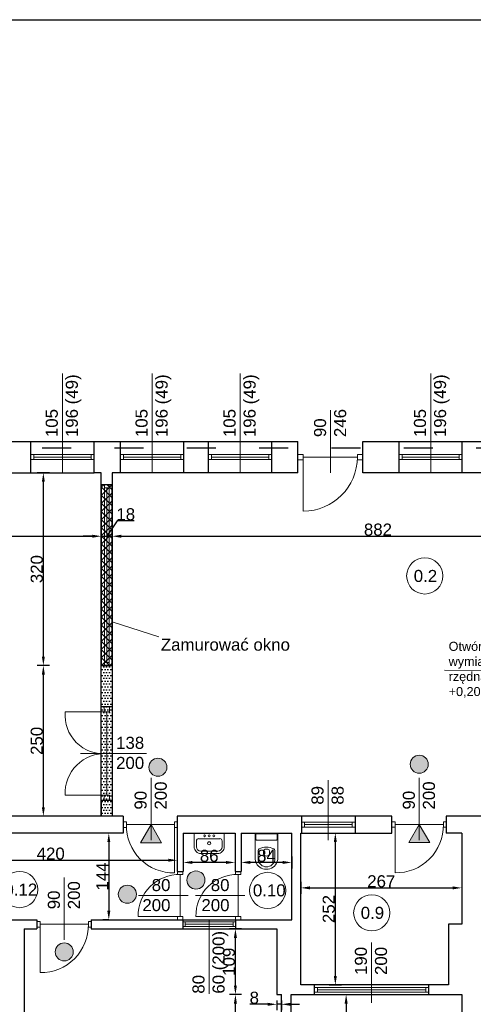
# Model space of a CAD drawing. Header units: millimetres. Extents: x 2341 to 31069, y -7915 to 10644.
# Tile 23 of 105: x 4072 to 4824, y 1350 to 2984. Entities that reach past the tile are written whole.
import ezdxf

# ---------------------------------------------------------------- set-up
doc = ezdxf.new("R2010")
doc.units = ezdxf.units.MM
doc.linetypes.add('ACAD_ISO03W100', pattern=[30, 12, -18])
for name, color, linetype, lineweight in [('B_Wyposażenie', 10, 'Continuous', 9), ('kreskowanie', 252, 'Continuous', 5), ('oddymianie', 5, 'Continuous', 20), ('opisy', 5, 'Continuous', 5), ('stolarka', 3, 'Continuous', 9), ('Wymiar', 7, 'Continuous', 5), ('wymiary', 6, 'Continuous', 5), ('ściany nośne', 1, 'Continuous', 25)]:
    doc.layers.add(name, color=color, linetype=linetype, lineweight=lineweight)
doc.styles.get("Standard").update_dxf_attribs({"font": 'ARIAL.TTF'})
doc.dimstyles.new('ISO-25', dxfattribs={"dimtxt": 20, "dimasz": 15, "dimexe": 10, "dimexo": 10, "dimtad": 1, "dimdec": 0, "dimtxsty": 'Standard', "dimcen": 2.5, "dimadec": 0, "dimazin": 0, "dimtfac": 1, "dimtdec": 0, "dimtmove": 0, "dimatfit": 3, "dimfxl": 0, "dimarcsym": 0})

# ---------------------------------------------------------------- blocks, each defined once
blk = doc.blocks.new('*D113')
at = {"layer": 'Defpoints', "color": 0}
for p in [(4111, 1912.6), (4207.2, 1912.6), (4120.2, 1662.6)]:
    blk.add_point(p, dxfattribs=at)
at = {"layer": 'Wymiar', "color": 0, "lineweight": -2}
for p, q in [((4121, 1912.6), (4101, 1912.6)), ((4111, 1677.6), (4111, 1897.6)), ((4111, 1662.6), (4101, 1662.6))]:
    blk.add_line(p, q, dxfattribs=at)
at = {"layer": 'Wymiar', "color": 0}
for points in [[(4113.5, 1897.6), (4108.5, 1897.6), (4111, 1912.6)], [(4108.5, 1677.6), (4113.5, 1677.6), (4111, 1662.6)]]:
    blk.add_solid(points, dxfattribs=at)
at = {"layer": 'Wymiar', "color": 0, "insert": (4100.1, 1787.6), "char_height": 20, "attachment_point": 5, "rotation": 90}
blk.add_mtext('250', dxfattribs=at)
blk = doc.blocks.new('*D244')
at = {"layer": 'Defpoints', "color": 0}
for p in [(4111, 2232.6), (4207.2, 2232.6), (4207.2, 1912.6)]:
    blk.add_point(p, dxfattribs=at)
at = {"layer": 'Wymiar', "color": 0, "lineweight": -2}
for p, q in [((4121, 2232.6), (4101, 2232.6)), ((4111, 1927.6), (4111, 2217.6)), ((4121, 1912.6), (4101, 1912.6))]:
    blk.add_line(p, q, dxfattribs=at)
at = {"layer": 'Wymiar', "color": 0}
for points in [[(4113.5, 2217.6), (4108.5, 2217.6), (4111, 2232.6)], [(4108.5, 1927.6), (4113.5, 1927.6), (4111, 1912.6)]]:
    blk.add_solid(points, dxfattribs=at)
at = {"layer": 'Wymiar', "color": 0, "insert": (4100.1, 2072.6), "char_height": 20, "attachment_point": 5, "rotation": 90}
blk.add_mtext('320', dxfattribs=at)
blk = doc.blocks.new('*D245')
at = {"layer": 'Defpoints', "color": 0}
for p in [(3338.2, 2136), (4207.2, 2136), (4207.2, 2127.2)]:
    blk.add_point(p, dxfattribs=at)
at = {"layer": 'Wymiar', "color": 0, "lineweight": -2}
for p, q in [((3338.2, 2127.2), (3338.2, 2117.2)), ((3353.2, 2127.2), (4192.2, 2127.2)), ((4207.2, 2127.2), (4207.2, 2117.2))]:
    blk.add_line(p, q, dxfattribs=at)
at = {"layer": 'Wymiar', "color": 0}
for points in [[(3353.2, 2129.7), (3353.2, 2124.7), (3338.2, 2127.2)], [(4192.2, 2124.7), (4192.2, 2129.7), (4207.2, 2127.2)]]:
    blk.add_solid(points, dxfattribs=at)
at = {"layer": 'Wymiar', "color": 0, "insert": (3772.7, 2138.1), "char_height": 20, "attachment_point": 5}
blk.add_mtext('869', dxfattribs=at)
blk = doc.blocks.new('*D246')
at = {"layer": 'Defpoints', "color": 0}
for p in [(4225.2, 2222.7), (5107.2, 2222.7), (5107.2, 2127.2)]:
    blk.add_point(p, dxfattribs=at)
at = {"layer": 'Wymiar', "color": 0, "lineweight": -2}
for p, q in [((4225.2, 2137.2), (4225.2, 2117.2)), ((4240.2, 2127.2), (5092.2, 2127.2)), ((5107.2, 2137.2), (5107.2, 2117.2))]:
    blk.add_line(p, q, dxfattribs=at)
at = {"layer": 'Wymiar', "color": 0}
for points in [[(4240.2, 2129.7), (4240.2, 2124.7), (4225.2, 2127.2)], [(5092.2, 2124.7), (5092.2, 2129.7), (5107.2, 2127.2)]]:
    blk.add_solid(points, dxfattribs=at)
at = {"layer": 'Wymiar', "color": 0, "insert": (4666.2, 2138.1), "char_height": 20, "attachment_point": 5}
blk.add_mtext('882', dxfattribs=at)
blk = doc.blocks.new('*D247')
at = {"layer": 'Defpoints', "color": 0}
for p in [(4207.2, 2222.7), (4225.2, 2222.7), (4225.2, 2127.2)]:
    blk.add_point(p, dxfattribs=at)
at = {"layer": 'Wymiar', "color": 0, "lineweight": -2}
for p, q in [((4233.7, 2152.8), (4216.2, 2127.2)), ((4261.8, 2152.8), (4233.7, 2152.8)), ((4192.2, 2127.2), (4177.2, 2127.2)), ((4207.2, 2137.2), (4207.2, 2117.2)), ((4207.2, 2127.2), (4225.2, 2127.2)), ((4225.2, 2137.2), (4225.2, 2117.2)), ((4240.2, 2127.2), (4255.2, 2127.2))]:
    blk.add_line(p, q, dxfattribs=at)
at = {"layer": 'Wymiar', "color": 0}
for points in [[(4192.2, 2124.7), (4192.2, 2129.7), (4207.2, 2127.2)], [(4240.2, 2129.7), (4240.2, 2124.7), (4225.2, 2127.2)]]:
    blk.add_solid(points, dxfattribs=at)
at = {"layer": 'Wymiar', "color": 0, "insert": (4247.7, 2163.6), "char_height": 20, "attachment_point": 5}
blk.add_mtext('18', dxfattribs=at)
blk = doc.blocks.new('*D893')
at = {"layer": 'Defpoints', "color": 0}
for p in [(4522.2, 1366.6), (4522.2, 1062.6), (4613.4, 1062.6)]:
    blk.add_point(p, dxfattribs=at)
at = {"layer": 'wymiary', "color": 0, "lineweight": -2}
for p, q in [((4603.4, 1366.6), (4623.4, 1366.6)), ((4613.4, 1351.6), (4613.4, 1077.6)), ((4603.4, 1062.6), (4623.4, 1062.6))]:
    blk.add_line(p, q, dxfattribs=at)
at = {"layer": 'wymiary', "color": 0}
for points in [[(4615.9, 1351.6), (4610.9, 1351.6), (4613.4, 1366.6)], [(4610.9, 1077.6), (4615.9, 1077.6), (4613.4, 1062.6)]]:
    blk.add_solid(points, dxfattribs=at)
at = {"layer": 'wymiary', "color": 0, "insert": (4602.5, 1214.6), "char_height": 20, "attachment_point": 5, "rotation": 90}
blk.add_mtext('304', dxfattribs=at)
blk = doc.blocks.new('*D894')
at = {"layer": 'Defpoints', "color": 0}
for p in [(4538.2, 1575.4), (4805.2, 1575.4), (4805.2, 1543.7)]:
    blk.add_point(p, dxfattribs=at)
at = {"layer": 'wymiary', "color": 0, "lineweight": -2}
for p, q in [((4538.2, 1553.7), (4538.2, 1533.7)), ((4805.2, 1553.7), (4805.2, 1533.7)), ((4553.2, 1543.7), (4790.2, 1543.7))]:
    blk.add_line(p, q, dxfattribs=at)
at = {"layer": 'wymiary', "color": 0}
for points in [[(4553.2, 1546.2), (4553.2, 1541.2), (4538.2, 1543.7)], [(4790.2, 1541.2), (4790.2, 1546.2), (4805.2, 1543.7)]]:
    blk.add_solid(points, dxfattribs=at)
at = {"layer": 'wymiary', "color": 0, "insert": (4671.7, 1554.5), "char_height": 20, "attachment_point": 5}
blk.add_mtext('267', dxfattribs=at)
blk = doc.blocks.new('*D895')
at = {"layer": 'Defpoints', "color": 0}
for p in [(4538.2, 1634.6), (4595.5, 1634.6), (4538.2, 1382.6)]:
    blk.add_point(p, dxfattribs=at)
at = {"layer": 'wymiary', "color": 0, "lineweight": -2}
for p, q in [((4585.5, 1634.6), (4605.5, 1634.6)), ((4595.5, 1397.6), (4595.5, 1619.6)), ((4585.5, 1382.6), (4605.5, 1382.6))]:
    blk.add_line(p, q, dxfattribs=at)
at = {"layer": 'wymiary', "color": 0}
for points in [[(4598, 1619.6), (4593, 1619.6), (4595.5, 1634.6)], [(4593, 1397.6), (4598, 1397.6), (4595.5, 1382.6)]]:
    blk.add_solid(points, dxfattribs=at)
at = {"layer": 'wymiary', "color": 0, "insert": (4584.6, 1508.6), "char_height": 20, "attachment_point": 5, "rotation": 90}
blk.add_mtext('252', dxfattribs=at)
blk = doc.blocks.new('*D899')
at = {"layer": 'Defpoints', "color": 0}
for p in [(4429.7, 1366.6), (4506.2, 1366.6), (4506.2, 1062.6)]:
    blk.add_point(p, dxfattribs=at)
at = {"layer": 'wymiary', "color": 0, "lineweight": -2}
for p, q in [((4439.7, 1366.6), (4419.7, 1366.6)), ((4429.7, 1077.6), (4429.7, 1351.6)), ((4439.7, 1062.6), (4419.7, 1062.6))]:
    blk.add_line(p, q, dxfattribs=at)
at = {"layer": 'wymiary', "color": 0}
for points in [[(4432.2, 1351.6), (4427.2, 1351.6), (4429.7, 1366.6)], [(4427.2, 1077.6), (4432.2, 1077.6), (4429.7, 1062.6)]]:
    blk.add_solid(points, dxfattribs=at)
at = {"layer": 'wymiary', "color": 0, "insert": (4418.9, 1214.6), "char_height": 20, "attachment_point": 5, "rotation": 90}
blk.add_mtext('304', dxfattribs=at)
blk = doc.blocks.new('*D900')
at = {"layer": 'Defpoints', "color": 0}
for p in [(4429.7, 1475.6), (4498.2, 1475.6), (4498.2, 1366.6)]:
    blk.add_point(p, dxfattribs=at)
at = {"layer": 'wymiary', "color": 0, "lineweight": -2}
for p, q in [((4439.7, 1475.6), (4419.7, 1475.6)), ((4429.7, 1381.6), (4429.7, 1460.6)), ((4439.7, 1366.6), (4419.7, 1366.6))]:
    blk.add_line(p, q, dxfattribs=at)
at = {"layer": 'wymiary', "color": 0}
for points in [[(4432.2, 1460.6), (4427.2, 1460.6), (4429.7, 1475.6)], [(4427.2, 1381.6), (4432.2, 1381.6), (4429.7, 1366.6)]]:
    blk.add_solid(points, dxfattribs=at)
at = {"layer": 'wymiary', "color": 0, "insert": (4418.9, 1421.1), "char_height": 20, "attachment_point": 5, "rotation": 90}
blk.add_mtext('109', dxfattribs=at)
blk = doc.blocks.new('*D903')
at = {"layer": 'Defpoints', "color": 0}
for p in [(4225.2, 1634.6), (4219.6, 1490.6), (4225.2, 1490.6)]:
    blk.add_point(p, dxfattribs=at)
at = {"layer": 'wymiary', "color": 0, "lineweight": -2}
for p, q in [((4219.6, 1634.6), (4209.6, 1634.6)), ((4219.6, 1619.6), (4219.6, 1505.6)), ((4219.6, 1490.6), (4209.6, 1490.6))]:
    blk.add_line(p, q, dxfattribs=at)
at = {"layer": 'wymiary', "color": 0}
for points in [[(4222.1, 1619.6), (4217.1, 1619.6), (4219.6, 1634.6)], [(4217.1, 1505.6), (4222.1, 1505.6), (4219.6, 1490.6)]]:
    blk.add_solid(points, dxfattribs=at)
at = {"layer": 'wymiary', "color": 0, "insert": (4208.9, 1562.6), "char_height": 20, "attachment_point": 5, "rotation": 90}
blk.add_mtext('144', dxfattribs=at)
blk = doc.blocks.new('*D904')
at = {"layer": 'Defpoints', "color": 0}
for p in [(4439.2, 1634.6), (4523.2, 1634.6), (4439.2, 1585.9)]:
    blk.add_point(p, dxfattribs=at)
at = {"layer": 'wymiary', "color": 0, "lineweight": -2}
for p, q in [((4439.2, 1595.9), (4439.2, 1575.9)), ((4508.2, 1585.9), (4454.2, 1585.9)), ((4523.2, 1595.9), (4523.2, 1575.9))]:
    blk.add_line(p, q, dxfattribs=at)
at = {"layer": 'wymiary', "color": 0}
for points in [[(4454.2, 1588.4), (4454.2, 1583.4), (4439.2, 1585.9)], [(4508.2, 1583.4), (4508.2, 1588.4), (4523.2, 1585.9)]]:
    blk.add_solid(points, dxfattribs=at)
at = {"layer": 'wymiary', "color": 0, "insert": (4481.2, 1596.8), "char_height": 20, "attachment_point": 5}
blk.add_mtext('84', dxfattribs=at)
blk = doc.blocks.new('*D905')
at = {"layer": 'Defpoints', "color": 0}
for p in [(4343.2, 1634.6), (4429.2, 1634.6), (4343.2, 1585.9)]:
    blk.add_point(p, dxfattribs=at)
at = {"layer": 'wymiary', "color": 0, "lineweight": -2}
for p, q in [((4343.2, 1595.9), (4343.2, 1575.9)), ((4414.2, 1585.9), (4358.2, 1585.9)), ((4429.2, 1595.9), (4429.2, 1575.9))]:
    blk.add_line(p, q, dxfattribs=at)
at = {"layer": 'wymiary', "color": 0}
for points in [[(4358.2, 1588.4), (4358.2, 1583.4), (4343.2, 1585.9)], [(4414.2, 1583.4), (4414.2, 1588.4), (4429.2, 1585.9)]]:
    blk.add_solid(points, dxfattribs=at)
at = {"layer": 'wymiary', "color": 0, "insert": (4386.2, 1596.8), "char_height": 20, "attachment_point": 5}
blk.add_mtext('86', dxfattribs=at)
blk = doc.blocks.new('*D906')
at = {"layer": 'Defpoints', "color": 0}
for p in [(3913.2, 1634.6), (4333.2, 1634.6), (4333.2, 1589.6)]:
    blk.add_point(p, dxfattribs=at)
at = {"layer": 'wymiary', "color": 0, "lineweight": -2}
for p, q in [((3913.2, 1599.6), (3913.2, 1579.6)), ((3928.2, 1589.6), (4318.2, 1589.6)), ((4333.2, 1599.6), (4333.2, 1579.6))]:
    blk.add_line(p, q, dxfattribs=at)
at = {"layer": 'wymiary', "color": 0}
for points in [[(3928.2, 1592.1), (3928.2, 1587.1), (3913.2, 1589.6)], [(4318.2, 1587.1), (4318.2, 1592.1), (4333.2, 1589.6)]]:
    blk.add_solid(points, dxfattribs=at)
at = {"layer": 'wymiary', "color": 0, "insert": (4123.2, 1600.4), "char_height": 20, "attachment_point": 5}
blk.add_mtext('420', dxfattribs=at)
blk = doc.blocks.new('*D929')
at = {"layer": 'Defpoints', "color": 0}
for p in [(4498.2, 1366.6), (4506.2, 1366.6), (4498.2, 1350.5)]:
    blk.add_point(p, dxfattribs=at)
at = {"layer": 'wymiary', "color": 0, "lineweight": -2}
for p, q in [((4498.2, 1356.6), (4498.2, 1340.5)), ((4506.2, 1356.6), (4506.2, 1340.5)), ((4483.2, 1350.5), (4453.8, 1350.5)), ((4506.2, 1350.5), (4498.2, 1350.5)), ((4521.2, 1350.5), (4536.2, 1350.5))]:
    blk.add_line(p, q, dxfattribs=at)
at = {"layer": 'wymiary', "color": 0}
for points in [[(4483.2, 1348), (4483.2, 1353), (4498.2, 1350.5)], [(4521.2, 1353), (4521.2, 1348), (4506.2, 1350.5)]]:
    blk.add_solid(points, dxfattribs=at)
at = {"layer": 'wymiary', "color": 0, "insert": (4461, 1361.3), "char_height": 20, "attachment_point": 5}
blk.add_mtext('8', dxfattribs=at)

msp = doc.modelspace()

# ---------------------------------------------------------------- hatches: boundary and pattern name
at = {"layer": 'kreskowanie', "transparency": 33554687}
h = msp.add_hatch(dxfattribs=at)
h.set_pattern_fill('ANSI37', color=3, scale=3)
h.set_pattern_definition([(45, (-170.428, 5158.674), (-6.735192, 6.735192), []), (135, (-170.428, 5158.674), (-6.735192, -6.735192), [])])
h.paths.add_polyline_path([(4225.2, 2062.6), (4216.2, 2062.6), (4216.2, 1924.6), (4225.2, 1924.6)])
h.paths.add_polyline_path([(4207.2, 2062.6), (4207.2, 1924.6), (4216.2, 1924.6), (4216.2, 2062.6)])
h.paths.add_polyline_path([(4207.2, 1924.6), (4207.2, 1912.6), (4225.2, 1912.6), (4225.2, 1924.6), (4216.2, 1924.6)])
h.paths.add_polyline_path([(4216.2, 2062.6), (4216.2, 2200.6), (4207.2, 2200.6), (4207.2, 2062.6)])
h.paths.add_polyline_path([(4225.2, 2062.6), (4225.2, 2200.6), (4216.2, 2200.6), (4216.2, 2062.6)])
h.paths.add_polyline_path([(4225.2, 2212.6), (4207.2, 2212.6), (4207.2, 2200.6), (4216.2, 2200.6), (4225.2, 2200.6)])
at = {"layer": 'stolarka', "transparency": 33554687}
h = msp.add_hatch(color=5, dxfattribs=at)
h.dxf.hatch_style = 1
h.paths.add_polyline_path([(4316, 1743.9, 1), (4286, 1743.9, 1)])
h = msp.add_hatch(color=5, dxfattribs=at)
h.dxf.hatch_style = 1
h.paths.add_polyline_path([(4749.7, 1748.9, 1), (4719.7, 1748.9, 1)])
h = msp.add_hatch(color=5, dxfattribs=at)
h.dxf.hatch_style = 1
h.paths.add_polyline_path([(4379.2, 1556.7, 1), (4349.2, 1556.7, 1)])
h = msp.add_hatch(color=5, dxfattribs=at)
h.dxf.hatch_style = 1
h.paths.add_polyline_path([(4265.4, 1533.1, 1), (4235.4, 1533.1, 1)])
h = msp.add_hatch(color=5, dxfattribs=at)
h.dxf.hatch_style = 1
h.paths.add_polyline_path([(4160.7, 1437.5, 1), (4130.7, 1437.5, 1)])
at = {"layer": 'Wymiar', "transparency": 33554687}
h = msp.add_hatch(color=3, dxfattribs=at)
h.dxf.hatch_style = 1
h.paths.add_polyline_path([(4307.1, 1618.6), (4289.7, 1648.6), (4272.4, 1618.6)])
h = msp.add_hatch(color=3, dxfattribs=at)
h.dxf.hatch_style = 1
h.paths.add_polyline_path([(4752.1, 1618.8), (4734.7, 1648.7), (4717.4, 1618.8)])
at = {"layer": 'ściany nośne', "transparency": 33554687}
h = msp.add_hatch(dxfattribs=at)
h.set_pattern_fill('DOTS', color=256, scale=3)
h.set_pattern_definition([(0, (-170.4277, 5158.6735), (2.38125, 4.7625), [0, -4.7625])])
h.paths.add_polyline_path([(4207.2, 1912.6), (4207.2, 1844.6), (4211.7, 1844.6), (4220.7, 1844.6), (4225.2, 1844.6), (4225.2, 1912.6)])
h.paths.add_polyline_path([(4220.7, 1835.6), (4216.2, 1835.6), (4216.2, 1766.6), (4225.2, 1766.6), (4225.2, 1844.6), (4220.7, 1844.6)])
h.paths.add_polyline_path([(4211.7, 1835.6), (4216.2, 1835.6), (4220.7, 1835.6), (4220.7, 1844.6), (4211.7, 1844.6)])
h.paths.add_polyline_path([(4207.2, 1835.6), (4207.2, 1766.6), (4209.9, 1766.6, -0.024113), (4216.2, 1766.6), (4216.2, 1835.6), (4211.7, 1835.6)])
h.paths.add_polyline_path([(4207.2, 1844.6), (4207.2, 1835.6), (4211.7, 1835.6), (4211.7, 1844.6)])
h.paths.add_polyline_path([(4207.2, 1766.4, 0.000869), (4207.5, 1766.4, -0.009226), (4209.9, 1766.6), (4207.2, 1766.6), (4207.2, 1766.4, -0.000842), (4207.5, 1766.4, -0.000869), (4207.2, 1766.4), (4207.2, 1697.6), (4211.7, 1697.6), (4216.2, 1697.6), (4216.2, 1766.6, -0.034511), (4207.5, 1766.4, 0.000842), (4207.2, 1766.4)], is_closed=False)
h.paths.add_polyline_path([(4220.7, 1697.6), (4220.7, 1688.6), (4225.2, 1688.6), (4225.2, 1766.6), (4216.2, 1766.6), (4216.2, 1697.6)])
h.paths.add_polyline_path([(4216.2, 1697.6), (4211.7, 1697.6), (4211.7, 1688.6), (4220.7, 1688.6), (4220.7, 1697.6)])
h.paths.add_polyline_path([(4207.2, 1697.6), (4207.2, 1688.6), (4211.7, 1688.6), (4211.7, 1697.6)])
h.paths.add_polyline_path([(4211.7, 1688.6), (4207.2, 1688.6), (4207.2, 1662.6), (4225.2, 1662.6), (4225.2, 1688.6), (4220.7, 1688.6)])

# ---------------------------------------------------------------- linework, layer by layer
at = {"layer": 'B_Wyposażenie', "color": 5}
for p, q in [((4361.3, 1611.8), (4361.3, 1634.6)), ((4411.2, 1611.8), (4411.2, 1634.6)), ((4462.7, 1634.6), (4462.7, 1590.6)), ((4463.7, 1623.9), (4463.7, 1634.6)), ((4464.7, 1633.6), (4464.7, 1634.6)), ((4497.8, 1633.6), (4497.8, 1634.6)), ((4498.8, 1623.9), (4498.8, 1634.6)), ((4499.8, 1590.6), (4499.8, 1634.6)), ((4364.9, 1621.6), (4364.9, 1611.8)), ((4368.7, 1625.3), (4403.8, 1625.3)), ((4407.6, 1621.6), (4407.6, 1611.8)), ((4497.8, 1633.6), (4464.7, 1633.6)), ((4497.8, 1622.9), (4464.7, 1622.9)), ((4388.7, 1604.6), (4372.1, 1604.6)), ((4379.6, 1604.6), (4378.2, 1604.6)), ((4388.7, 1604.6), (4400.4, 1604.6)), ((4397.9, 1604.6), (4399.3, 1604.6)), ((4467.5, 1605.9), (4467.4, 1590)), ((4476.3, 1600.2), (4476.3, 1604.8)), ((4483.3, 1607.7), (4479.3, 1607.8)), ((4486.3, 1600.3), (4486.3, 1604.7)), ((4495.1, 1590), (4495, 1605.9)), ((4388.7, 1600.6), (4372.5, 1600.6)), ((4379.6, 1600.6), (4377.4, 1600.6)), ((4388.7, 1600.6), (4400, 1600.6)), ((4397.9, 1600.6), (4400.1, 1600.6))]:
    msp.add_line(p, q, dxfattribs=at)
for centre in [(4378.6, 1630.1), (4393.8, 1630.1)]:
    msp.add_circle(centre, 1.46, dxfattribs=at)
for centre, radius, start, end in [((4368.7, 1621.6), 3.75, 90.0113, 179.9887), ((4386.2, 1617.7), 2.56, 89.9963, 270.0037), ((4386.2, 1630.1), 1.46, 90, 270), ((4386.2, 1630.1), 1.46, 270, 90), ((4386.2, 1617.7), 2.56, 269.9963, 90.0037), ((4403.8, 1621.6), 3.75, 0.0113, 89.9887), ((4464.7, 1623.9), 1, 180, 270), ((4497.8, 1623.9), 1, 270, 0), ((4372.5, 1611.8), 11.2, 179.9972, 270.0028), ((4372.1, 1611.8), 7.2, 180.0036, 269.9964), ((4400, 1611.8), 11.2, 269.9972, 0.0028), ((4400.4, 1611.8), 7.2, 270.0036, 359.9964), ((4470.5, 1605.9), 3, 116.0604, 179.6098), ((4481.2, 1583.9), 27.5, 63.9396, 116.0604), ((4479.3, 1604.8), 3, 90, 180), ((4483.3, 1604.7), 3, 0, 90), ((4492, 1605.9), 3, 0.3902, 63.9396), ((4472.7, 1590.6), 10, 180, 199.2695), ((4481.2, 1593.6), 19, 199.2695, 340.7305), ((4481.2, 1592.7), 14.1, 190.9111, 349.0889), ((4479.3, 1600.2), 3, 180, 228.9523), ((4481.2, 1601.8), 5.53, 224.4777, 318.1602), ((4483.3, 1600.3), 3, 314.3192, 0), ((4489.8, 1590.6), 10, 340.7305, 0)]:
    msp.add_arc(centre, radius, start, end, dxfattribs=at)
at = {"layer": 'oddymianie'}
msp.add_lwpolyline([(5119.6, 1849.7), (5022.4, 1903.2), (4776.5, 1904.7)], dxfattribs=at)
at = {"layer": 'opisy', "color": 0}
for p, q in [((4142.7, 2232.6), (4142.7, 2397.2)), ((4291.7, 2232.6), (4291.7, 2397.2)), ((4437.7, 2232.6), (4437.7, 2397.2)), ((4753.7, 2232.6), (4753.7, 2397.2)), ((4587.2, 2232.6), (4587.2, 2336.3))]:
    msp.add_line(p, q, dxfattribs=at)
at = {"layer": 'opisy', "color": 1}
msp.add_line((4172.6, 1766.6), (4282.4, 1766.6), dxfattribs=at)
at = {"layer": 'opisy', "color": 5}
for p, q in [((4289.7, 1622.6), (4289.7, 1726.3)), ((4583.7, 1622.6), (4583.7, 1722.6)), ((4734.7, 1622.7), (4734.7, 1726.5)), ((4145.7, 1457.2), (4145.7, 1560.9)), ((4351.2, 1531.1), (4269.1, 1531.1)), ((4445.4, 1531.1), (4363.3, 1531.1)), ((4386.2, 1368.1), (4386.2, 1490.6)), ((4655.7, 1353.2), (4655.7, 1453.2)), ((4655.7, 1353.2), (4655.7, 1453.2))]:
    msp.add_line(p, q, dxfattribs=at)
at = {"layer": 'opisy', "color": 251}
for centre in [(4743.8, 2061.3), (4071.7, 1540.8), (4483.2, 1539.5), (4655.9, 1502.2)]:
    msp.add_circle(centre, 30, dxfattribs=at)
at = {"layer": 'stolarka', "color": 0}
for p, q in [((4090.2, 2262.6), (4095.2, 2262.6)), ((4095.2, 2262.6), (4095.2, 2254.6)), ((4095.2, 2262.6), (4190.2, 2262.6)), ((4095.2, 2258.6), (4190.2, 2258.6)), ((4195.2, 2262.6), (4190.2, 2262.6)), ((4190.2, 2262.6), (4190.2, 2254.6)), ((4239.2, 2262.6), (4244.2, 2262.6)), ((4244.2, 2262.6), (4244.2, 2254.6)), ((4244.2, 2262.6), (4339.2, 2262.6)), ((4244.2, 2258.6), (4339.2, 2258.6)), ((4344.2, 2262.6), (4339.2, 2262.6)), ((4339.2, 2262.6), (4339.2, 2254.6)), ((4385.2, 2262.6), (4390.2, 2262.6)), ((4390.2, 2262.6), (4390.2, 2254.6)), ((4390.2, 2262.6), (4485.2, 2262.6)), ((4390.2, 2258.6), (4485.2, 2258.6)), ((4490.2, 2262.6), (4485.2, 2262.6)), ((4485.2, 2262.6), (4485.2, 2254.6)), ((4542.2, 2263.1), (4533.2, 2263.1)), ((4542.2, 2254.1), (4542.2, 2263.1)), ((4542.2, 2258.6), (4632.2, 2258.6)), ((4542.2, 2258.6), (4542.2, 2168.6)), ((4632.2, 2263.1), (4641.2, 2263.1)), ((4632.2, 2254.1), (4632.2, 2263.1)), ((4701.2, 2262.6), (4706.2, 2262.6)), ((4706.2, 2262.6), (4706.2, 2254.6)), ((4706.2, 2262.6), (4801.2, 2262.6)), ((4706.2, 2258.6), (4801.2, 2258.6)), ((4806.2, 2262.6), (4801.2, 2262.6)), ((4801.2, 2262.6), (4801.2, 2254.6)), ((4095.2, 2254.6), (4090.2, 2254.6)), ((4095.2, 2254.6), (4190.2, 2254.6)), ((4190.2, 2254.6), (4195.2, 2254.6)), ((4244.2, 2254.6), (4239.2, 2254.6)), ((4244.2, 2254.6), (4339.2, 2254.6)), ((4339.2, 2254.6), (4344.2, 2254.6)), ((4390.2, 2254.6), (4385.2, 2254.6)), ((4390.2, 2254.6), (4485.2, 2254.6)), ((4485.2, 2254.6), (4490.2, 2254.6)), ((4542.2, 2254.1), (4533.2, 2254.1)), ((4632.2, 2254.1), (4641.2, 2254.1)), ((4706.2, 2254.6), (4701.2, 2254.6)), ((4706.2, 2254.6), (4801.2, 2254.6)), ((4801.2, 2254.6), (4806.2, 2254.6))]:
    msp.add_line(p, q, dxfattribs=at)
at = {"layer": 'stolarka', "color": 7}
for p, q in [((4212.2, 2207.6), (4212.2, 2212.6)), ((4212.2, 2212.6), (4212.2, 1917.6)), ((4220.2, 2207.6), (4212.2, 2207.6)), ((4216.2, 2207.6), (4216.2, 1917.6)), ((4220.2, 2212.6), (4220.2, 2207.6)), ((4220.2, 2207.6), (4220.2, 1917.6)), ((4220.2, 1917.6), (4212.2, 1917.6)), ((4212.2, 1917.6), (4212.2, 1912.6)), ((4220.2, 1912.6), (4220.2, 1917.6))]:
    msp.add_line(p, q, dxfattribs=at)
at = {"layer": 'stolarka', "color": 1}
for p, q in [((4216.2, 1835.6), (4147.2, 1835.6)), ((4211.7, 1835.6), (4211.7, 1844.6)), ((4211.7, 1835.6), (4220.7, 1835.6)), ((4216.2, 1835.6), (4216.2, 1697.6)), ((4220.7, 1835.6), (4220.7, 1844.6)), ((4216.2, 1697.6), (4147.2, 1697.6)), ((4211.7, 1697.6), (4220.7, 1697.6)), ((4211.7, 1697.6), (4211.7, 1688.6)), ((4220.7, 1697.6), (4220.7, 1688.6))]:
    msp.add_line(p, q, dxfattribs=at)
at = {"layer": 'stolarka', "color": 5}
for p, q in [((4248.7, 1653.1), (4243.2, 1653.1)), ((4248.7, 1644.1), (4248.7, 1653.1)), ((4328.7, 1653.1), (4333.2, 1653.1)), ((4328.7, 1644.1), (4328.7, 1653.1)), ((4539.2, 1652.6), (4544.2, 1652.6)), ((4544.2, 1652.6), (4544.2, 1644.6)), ((4544.2, 1652.6), (4623.2, 1652.6)), ((4628.2, 1652.6), (4623.2, 1652.6)), ((4623.2, 1652.6), (4623.2, 1644.6)), ((4694.7, 1653.2), (4689.2, 1653.2)), ((4694.7, 1644.2), (4694.7, 1653.2)), ((4774.7, 1653.2), (4779.2, 1653.2)), ((4774.7, 1644.2), (4774.7, 1653.2)), ((4248.7, 1644.1), (4243.2, 1644.1)), ((4248.7, 1648.6), (4328.7, 1648.6)), ((4328.7, 1648.6), (4328.7, 1568.6)), ((4328.7, 1644.1), (4333.2, 1644.1)), ((4544.2, 1644.6), (4539.2, 1644.6)), ((4544.2, 1648.6), (4623.2, 1648.6)), ((4544.2, 1644.6), (4623.2, 1644.6)), ((4623.2, 1644.6), (4628.2, 1644.6)), ((4694.7, 1644.2), (4689.2, 1644.2)), ((4694.7, 1648.7), (4774.7, 1648.7)), ((4694.7, 1648.7), (4694.7, 1568.7)), ((4774.7, 1644.2), (4779.2, 1644.2)), ((4333.7, 1566.1), (4333.7, 1570.6)), ((4342.7, 1566.1), (4342.7, 1570.6)), ((4429.7, 1566.1), (4429.7, 1570.6)), ((4438.7, 1566.1), (4438.7, 1570.6)), ((4333.7, 1566.1), (4342.7, 1566.1)), ((4338.2, 1496.1), (4338.2, 1566.1)), ((4429.7, 1566.1), (4438.7, 1566.1)), ((4434.2, 1496.1), (4434.2, 1566.1)), ((4105.7, 1487.7), (4100.2, 1487.7)), ((4105.7, 1478.7), (4105.7, 1487.7)), ((4185.7, 1487.7), (4190.2, 1487.7)), ((4185.7, 1478.7), (4185.7, 1487.7)), ((4338.2, 1496.1), (4268.2, 1496.1)), ((4333.7, 1496.1), (4342.7, 1496.1)), ((4333.7, 1496.1), (4333.7, 1490.6)), ((4342.7, 1496.1), (4342.7, 1490.6)), ((4346.2, 1487.5), (4342.7, 1487.5)), ((4346.2, 1479.5), (4346.2, 1487.5)), ((4426.2, 1487.5), (4346.2, 1487.5)), ((4434.2, 1496.1), (4364.2, 1496.1)), ((4426.2, 1479.5), (4426.2, 1487.5)), ((4426.2, 1487.5), (4429.7, 1487.5)), ((4429.7, 1496.1), (4438.7, 1496.1)), ((4429.7, 1496.1), (4429.7, 1490.6)), ((4438.7, 1496.1), (4438.7, 1490.6)), ((4105.7, 1478.7), (4100.2, 1478.7)), ((4105.7, 1483.2), (4185.7, 1483.2)), ((4105.7, 1483.2), (4105.7, 1403.2)), ((4185.7, 1478.7), (4190.2, 1478.7)), ((4342.7, 1479.5), (4346.2, 1479.5)), ((4426.2, 1483.5), (4346.2, 1483.5)), ((4426.2, 1479.5), (4346.2, 1479.5)), ((4429.7, 1479.5), (4426.2, 1479.5)), ((4560.7, 1378.6), (4565.7, 1378.6)), ((4565.7, 1378.6), (4565.7, 1370.6)), ((4565.7, 1378.6), (4745.7, 1378.6)), ((4565.7, 1374.6), (4745.7, 1374.6)), ((4750.7, 1378.6), (4745.7, 1378.6)), ((4745.7, 1378.6), (4745.7, 1370.6)), ((4565.7, 1370.6), (4560.7, 1370.6)), ((4565.7, 1370.6), (4745.7, 1370.6)), ((4745.7, 1370.6), (4750.7, 1370.6))]:
    msp.add_line(p, q, dxfattribs=at)
at = {"layer": 'stolarka', "color": 0}
msp.add_lwpolyline([(4542.2, 2168.6, 0.411545), (4632.2, 2258.6)], format="xyb", dxfattribs=at)
at = {"layer": 'stolarka', "color": 1}
msp.add_lwpolyline([(4147.2, 1835.6, 0.466416), (4216.2, 1766.6, 0.442749), (4147.2, 1697.6)], format="xyb", dxfattribs=at)
at = {"layer": 'stolarka', "color": 5}
for points in [[(4328.7, 1568.6, -0.425735), (4248.7, 1648.6)], [(4694.7, 1568.7, 0.425735), (4774.7, 1648.7)], [(4268.2, 1496.1, -0.42548), (4338.2, 1566.1)], [(4364.2, 1496.1, -0.42548), (4434.2, 1566.1)], [(4105.7, 1403.2, 0.425735), (4185.7, 1483.2)]]:
    msp.add_lwpolyline(points, format="xyb", dxfattribs=at)
for centre in [(4301, 1743.9), (4734.7, 1748.9), (4364.2, 1556.7), (4250.4, 1533.1), (4145.7, 1437.5)]:
    msp.add_circle(centre, 15, dxfattribs=at)
at = {"layer": 'Wymiar'}
for p, q in [((4207.2, 1912.6), (4207.2, 2232.6)), ((4207.2, 2212.6), (4225.2, 2212.6)), ((4207.2, 1912.6), (4225.2, 1912.6))]:
    msp.add_line(p, q, dxfattribs=at)
at = {"layer": 'Wymiar', "color": 3}
for p, q in [((4302.7, 1960), (4225.2, 1985.1)), ((4289.7, 1648.6), (4272.4, 1618.6)), ((4289.7, 1648.6), (4307.1, 1618.6)), ((4734.7, 1648.7), (4717.4, 1618.8)), ((4734.7, 1648.7), (4752.1, 1618.8)), ((4307.1, 1618.6), (4272.4, 1618.6)), ((4752.1, 1618.8), (4717.4, 1618.8))]:
    msp.add_line(p, q, dxfattribs=at)
at = {"layer": 'Wymiar', "color": 5}
for p, q in [((4560.7, 1382.6), (4560.7, 1366.6)), ((4570.7, 1374.6), (4740.7, 1374.6)), ((4750.7, 1382.6), (4750.7, 1366.6))]:
    msp.add_line(p, q, dxfattribs=at)
at = {"layer": 'ściany nośne', "color": 0}
for p, q in [((2341, 2984.3), (7941, 2984.3)), ((3883.2, 2284.6), (4195.2, 2284.6)), ((4090.2, 2232.6), (4090.2, 2284.6)), ((4195.2, 2284.6), (4221.2, 2284.6)), ((4195.2, 2232.6), (4195.2, 2284.6)), ((4221.2, 2284.6), (4533.2, 2284.6)), ((4239.2, 2232.6), (4239.2, 2284.6)), ((4344.2, 2232.6), (4344.2, 2284.6)), ((4385.2, 2232.6), (4385.2, 2284.6)), ((4490.2, 2232.6), (4490.2, 2284.6)), ((4533.2, 2232.6), (4533.2, 2284.6)), ((4641.2, 2284.6), (5107.2, 2284.6)), ((4641.2, 2232.6), (4641.2, 2284.6)), ((4701.2, 2232.6), (4701.2, 2284.6)), ((4806.2, 2232.6), (4806.2, 2284.6)), ((3883.2, 2232.6), (4195.2, 2232.6)), ((4207.2, 2232.6), (4195.2, 2232.6)), ((4207.2, 1844.6), (4207.2, 2232.6)), ((4533.2, 2232.6), (4225.2, 2232.6)), ((4225.2, 2232.6), (4225.2, 1844.6)), ((5107.2, 2232.6), (4641.2, 2232.6)), ((4207.2, 1688.6), (4207.2, 1662.6)), ((4225.2, 1688.6), (4225.2, 1662.6)), ((4207.2, 1662.6), (4020.2, 1662.6)), ((4243.2, 1662.6), (4225.2, 1662.6)), ((4243.2, 1662.6), (4243.2, 1634.6)), ((4689.2, 1662.6), (4333.2, 1662.6)), ((4333.2, 1662.6), (4333.2, 1634.6)), ((4539.2, 1662.6), (4539.2, 1634.6)), ((4628.2, 1662.6), (4628.2, 1634.6)), ((4689.2, 1634.6), (4689.2, 1662.6)), ((4848.2, 1662.6), (4779.2, 1662.6)), ((4779.2, 1662.6), (4779.2, 1634.6)), ((4243.2, 1634.6), (4020.2, 1634.6)), ((4333.2, 1634.6), (4333.2, 1570.6)), ((4343.2, 1634.6), (4343.2, 1570.6)), ((4343.2, 1634.6), (4429.2, 1634.6)), ((4429.2, 1634.6), (4429.2, 1570.6)), ((4439.2, 1634.6), (4439.2, 1570.6)), ((4439.2, 1634.6), (4523.2, 1634.6)), ((4523.2, 1490.6), (4523.2, 1634.6)), ((4538.2, 1382.6), (4538.2, 1634.6)), ((4538.2, 1634.6), (4689.2, 1634.6)), ((4805.2, 1634.6), (4779.2, 1634.6)), ((4805.2, 1634.5), (4805.2, 1483.6)), ((4333.2, 1570.6), (4343.2, 1570.6)), ((4429.2, 1570.6), (4439.2, 1570.6)), ((3959.2, 1490.6), (4100.2, 1490.6)), ((4100.2, 1490.6), (4100.2, 1475.6)), ((4190.2, 1490.6), (4190.2, 1475.6)), ((4190.2, 1490.6), (4333.2, 1490.6)), ((4328.2, 1490.6), (4425.2, 1490.6)), ((4393.2, 1490.6), (4403.2, 1490.6)), ((4425.2, 1490.6), (4523.2, 1490.6)), ((4079.2, 1475.6), (4079.2, 1295.6)), ((4079.2, 1475.6), (4100.2, 1475.6)), ((4190.2, 1475.6), (4319.2, 1475.6)), ((4319.2, 1475.6), (4425.2, 1475.6)), ((4425.2, 1475.6), (4498.2, 1475.6)), ((4498.2, 1475.6), (4498.2, 1366.6)), ((4805.2, 1483.6), (4783.2, 1483.6)), ((4783.2, 1483.6), (4783.2, 1382.6)), ((4783.2, 1382.6), (4538.2, 1382.6)), ((4560.7, 1366.6), (4560.7, 1382.6)), ((4750.7, 1366.6), (4750.7, 1382.6)), ((4498.2, 1366.6), (4506.2, 1366.6)), ((4506.2, 1301.6), (4506.2, 1366.6)), ((4522.2, 1301.6), (4522.2, 1366.6)), ((4522.2, 1366.6), (4805.2, 1366.6)), ((4805.2, 1366.6), (4805.2, 1301.6))]:
    msp.add_line(p, q, dxfattribs=at)
at = {"layer": 'ściany nośne', "linetype": 'ACAD_ISO03W100', "ltscale": 4}
msp.add_line((3029.2, 2274), (5128.3, 2274), dxfattribs=at)
at = {"layer": 'ściany nośne', "color": 3}
for p, q in [((4207.2, 2212.6), (4207.2, 1912.6)), ((4225.2, 2212.6), (4207.2, 2212.6)), ((4225.2, 1912.6), (4225.2, 2212.6)), ((4207.2, 1912.6), (4225.2, 1912.6))]:
    msp.add_line(p, q, dxfattribs=at)
at = {"layer": 'ściany nośne', "color": 7}
for p, q in [((4225.2, 2212.6), (4207.2, 2212.6)), ((4225.2, 1912.6), (4207.2, 1912.6)), ((4342.7, 1490.6), (4342.7, 1475.6)), ((4429.7, 1490.6), (4429.7, 1475.6))]:
    msp.add_line(p, q, dxfattribs=at)
at = {"layer": 'ściany nośne'}
for p, q in [((4207.2, 1912.6), (4225.2, 1912.6)), ((4207.2, 1662.6), (4207.2, 1912.6)), ((4225.2, 1912.6), (4225.2, 1662.6)), ((4225.2, 1662.6), (4207.2, 1662.6))]:
    msp.add_line(p, q, dxfattribs=at)
at = {"layer": 'ściany nośne', "color": 1}
for p, q in [((4207.2, 1844.6), (4225.2, 1844.6)), ((4225.2, 1688.6), (4207.2, 1688.6))]:
    msp.add_line(p, q, dxfattribs=at)

# ---------------------------------------------------------------- texts
at = {"layer": 'oddymianie', "insert": (4783.5, 1952), "char_height": 15, "width": 238.116, "attachment_point": 1}
msp.add_mtext('Otwór napowietrzający o wymiarch 1,00 x 0,80 m \\Przędna spodu otworu +0,20 od podłogi', dxfattribs=at)
at = {"layer": 'opisy', "color": 0, "char_height": 20, "attachment_point": 1, "rotation": 90}
for s, insert, width in [('105\\P196 (49)', (4114.9, 2291.7), 104.913), ('105\\P196 (49)', (4263.9, 2291.7), 104.913), ('105\\P196 (49)', (4409.9, 2291.7), 104.913), ('105\\P196 (49)', (4725.9, 2291.7), 104.913), ('90\\P246', (4560.1, 2291.7), 6.698)]:
    msp.add_mtext(s, dxfattribs=dict(at, insert=insert, width=width))
at = {"layer": 'opisy', "color": 251, "char_height": 20, "width": 104.913, "attachment_point": 1}
for s, insert in [('0.2', (4725.6, 2071.3)), ('0.12', (4046.5, 1550.8)), ('0.10', (4458.7, 1549.6)), ('0.9', (4637.6, 1512.3))]:
    msp.add_mtext(s, dxfattribs=dict(at, insert=insert))
at = {"layer": 'opisy', "color": 3, "insert": (4305.9, 1957.3), "char_height": 20, "width": 518.523, "attachment_point": 1}
msp.add_mtext('Zamurować okno', dxfattribs=at)
at = {"layer": 'opisy', "color": 1, "insert": (4231.7, 1794.4), "char_height": 20, "width": 104.913, "attachment_point": 1}
msp.add_mtext('138\\P200', dxfattribs=at)
at = {"layer": 'opisy', "color": 5, "char_height": 20, "attachment_point": 1, "rotation": 90}
for s, insert, width in [('90\\P200', (4262.4, 1673.6), 6.698), ('90\\P200', (4707.4, 1673.7), 6.698), ('89\\P88', (4555.9, 1681.7), 104.913), ('90\\P200', (4118.4, 1508.2), 6.698), ('80\\P60 (200)', (4358.4, 1368.1), 104.913), ('190\\P200', (4627.9, 1399.1), 104.913), ('190\\P200', (4627.9, 1399.1), 104.913)]:
    msp.add_mtext(s, dxfattribs=dict(at, insert=insert, width=width))
at = {"layer": 'opisy', "color": 5, "char_height": 20, "width": 6.698, "attachment_point": 3}
for insert in [(4321.9, 1558.4), (4419.9, 1558.4)]:
    msp.add_mtext('80\\P200', dxfattribs=dict(at, insert=insert))

# ---------------------------------------------------------------- dimensions: what is measured, and where the dimension line sits
at = {"layer": 'Wymiar'}
dim = msp.add_linear_dim(base=(4111, 2232.6), p1=(4207.2, 1912.6), p2=(4207.2, 2232.6), angle=90, dimstyle='ISO-25', dxfattribs=at)
dim.commit()
dim.dimension.update_dxf_attribs({"geometry": '*D244', "text_midpoint": (4100.1, 2072.6)})
dim = msp.add_linear_dim(base=(4225.2, 2127.2), p1=(4207.2, 2222.7), p2=(4225.2, 2222.7), dimstyle='ISO-25', override={"dimtmove": 1}, dxfattribs=at)
dim.commit()
dim.dimension.update_dxf_attribs({"geometry": '*D247', "text_midpoint": (4234.3, 2152.8), "dimtype": 160})
dim = msp.add_linear_dim(base=(5107.2, 2127.2), p1=(4225.2, 2222.7), p2=(5107.2, 2222.7), dimstyle='ISO-25', dxfattribs=at)
dim.commit()
dim.dimension.update_dxf_attribs({"geometry": '*D246', "text_midpoint": (4666.2, 2127.2), "dimtype": 160})
dim = msp.add_linear_dim(base=(4207.2, 2127.2), p1=(3338.2, 2136), p2=(4207.2, 2136), dimstyle='ISO-25', dxfattribs=at)
dim.commit()
dim.dimension.update_dxf_attribs({"geometry": '*D245', "text_midpoint": (3772.7, 2138.1)})
at = {"layer": 'Wymiar', "color": 1}
dim = msp.add_linear_dim(base=(4111, 1912.6), p1=(4120.2, 1662.6), p2=(4207.2, 1912.6), angle=90, dimstyle='ISO-25', dxfattribs=at)
dim.commit()
dim.dimension.update_dxf_attribs({"geometry": '*D113', "text_midpoint": (4100.1, 1787.6)})
at = {"layer": 'wymiary', "color": 0}
for base, p1, p2, picture, middle in [((4333.2, 1589.6), (3913.2, 1634.6), (4333.2, 1634.6), '*D906', (4123.2, 1600.4)), ((4343.2, 1585.9), (4429.2, 1634.6), (4343.2, 1634.6), '*D905', (4386.2, 1596.8)), ((4439.2, 1585.9), (4523.2, 1634.6), (4439.2, 1634.6), '*D904', (4481.2, 1596.8)), ((4805.2, 1543.7), (4538.2, 1575.4), (4805.2, 1575.4), '*D894', (4671.7, 1554.5)), ((4498.2, 1350.5), (4506.2, 1366.6), (4498.2, 1366.6), '*D929', (4461, 1361.3))]:
    dim = msp.add_linear_dim(base=base, p1=p1, p2=p2, dimstyle='ISO-25', dxfattribs=at)
    dim.commit()
    dim.dimension.update_dxf_attribs({"geometry": picture, "text_midpoint": middle})
for base, p1, p2, picture, middle in [((4219.6, 1490.6), (4225.2, 1634.6), (4225.2, 1490.6), '*D903', (4208.9, 1562.6)), ((4595.5, 1634.6), (4538.2, 1382.6), (4538.2, 1634.6), '*D895', (4584.6, 1508.6)), ((4429.7, 1475.6), (4498.2, 1366.6), (4498.2, 1475.6), '*D900', (4418.9, 1421.1)), ((4429.7, 1366.6), (4506.2, 1062.6), (4506.2, 1366.6), '*D899', (4418.9, 1214.6)), ((4613.4, 1062.6), (4522.2, 1366.6), (4522.2, 1062.6), '*D893', (4602.5, 1214.6))]:
    dim = msp.add_linear_dim(base=base, p1=p1, p2=p2, angle=90, dimstyle='ISO-25', dxfattribs=at)
    dim.commit()
    dim.dimension.update_dxf_attribs({"geometry": picture, "text_midpoint": middle})

doc.saveas('drawing.dxf')
